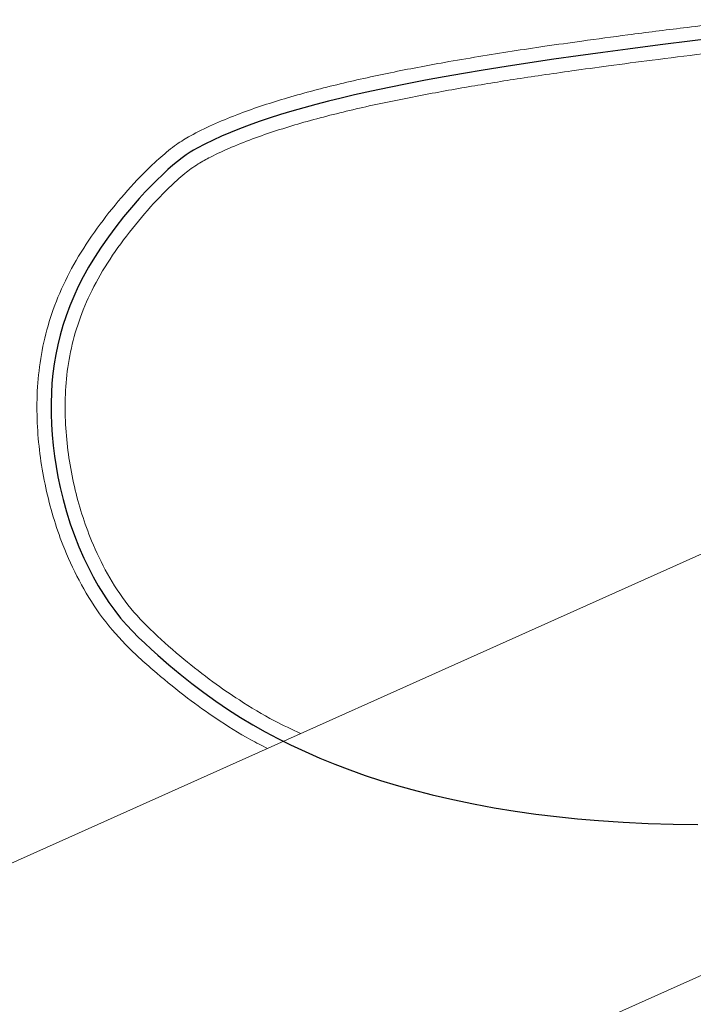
# Model space of a CAD drawing. Header units: millimetres. Extents: x 0 to 420, y 0 to 297.
# Tile 13 of 31: x 174 to 182, y 209 to 220. Entities that reach past the tile are written whole.
import ezdxf

# ---------------------------------------------------------------- set-up
doc = ezdxf.new("R2010")
doc.units = ezdxf.units.MM

msp = doc.modelspace()

# ---------------------------------------------------------------- linework, layer by layer
at = {"color": 7, "linetype": 'Continuous', "lineweight": 0}
for p, q in [((186.187, 215.701), (156.03, 202.181)), ((157.874, 198.067), (189.287, 212.15))]:
    msp.add_line(p, q, dxfattribs=at)
at = {"color": 7, "linetype": 'Continuous', "flags": 128}
msp.add_lwpolyline([(182.439, 219.956), (182.055, 219.91), (181.674, 219.862), (181.297, 219.814), (181.004, 219.775), (180.714, 219.735), (180.429, 219.695), (180.147, 219.653), (179.87, 219.611), (179.598, 219.567), (179.368, 219.529), (179.143, 219.489), (178.923, 219.449), (178.706, 219.407), (178.495, 219.365), (178.289, 219.321), (178.088, 219.276), (177.934, 219.24), (177.784, 219.202), (177.637, 219.164), (177.495, 219.126), (177.356, 219.086), (177.221, 219.045), (177.09, 219.003), (176.97, 218.963), (176.854, 218.921), (176.742, 218.879), (176.634, 218.835), (176.53, 218.791), (176.431, 218.745), (176.336, 218.699), (176.246, 218.651), (176.203, 218.627), (176.161, 218.603), (176.116, 218.573), (176.068, 218.538), (176.015, 218.497), (175.959, 218.451), (175.901, 218.4), (175.837, 218.341), (175.771, 218.277), (175.703, 218.209), (175.635, 218.138), (175.566, 218.062), (175.473, 217.956), (175.381, 217.845), (175.29, 217.73), (175.203, 217.612), (175.119, 217.492), (175.04, 217.37), (174.97, 217.256), (174.907, 217.142), (174.849, 217.028), (174.796, 216.914), (174.749, 216.801), (174.706, 216.687), (174.669, 216.574), (174.636, 216.46), (174.609, 216.347), (174.585, 216.233), (174.567, 216.121), (174.552, 216.009), (174.541, 215.897), (174.534, 215.784), (174.531, 215.661), (174.531, 215.538), (174.535, 215.413), (174.544, 215.289), (174.556, 215.164), (174.571, 215.041), (174.59, 214.918), (174.612, 214.796), (174.637, 214.674), (174.672, 214.53), (174.712, 214.388), (174.756, 214.248), (174.805, 214.11), (174.858, 213.975), (174.915, 213.843), (174.968, 213.733), (175.024, 213.626), (175.082, 213.521), (175.144, 213.42), (175.209, 213.323), (175.277, 213.229), (175.347, 213.139), (175.414, 213.06), (175.484, 212.986), (175.555, 212.915), (175.629, 212.845), (175.705, 212.775), (175.782, 212.705), (175.911, 212.593), (176.044, 212.483), (176.181, 212.374), (176.321, 212.268), (176.465, 212.165), (176.612, 212.066), (176.753, 211.976), (176.897, 211.89), (177.043, 211.808), (177.191, 211.729), (177.341, 211.654), (177.511, 211.575), (177.684, 211.499), (177.859, 211.428), (178.036, 211.36), (178.215, 211.297), (178.396, 211.237), (178.579, 211.181), (178.763, 211.129), (179.001, 211.068), (179.242, 211.012), (179.484, 210.962), (179.728, 210.917), (179.974, 210.877), (180.217, 210.843), (180.461, 210.813), (180.705, 210.788), (180.95, 210.767), (181.243, 210.747), (181.535, 210.733), (181.827, 210.723), (182.118, 210.719)], dxfattribs=at)
at = {"color": 7, "linetype": 'Continuous', "lineweight": 0}
for points, knots in [([(182.738, 220.158), (182.73, 220.157), (182.467, 220.126), (181.986, 220.068), (181.334, 219.986), (180.792, 219.913), (180.339, 219.849), (179.936, 219.789), (179.544, 219.726), (179.069, 219.645), (178.513, 219.54), (177.886, 219.402), (177.282, 219.242), (176.796, 219.082), (176.429, 218.93), (176.193, 218.815), (175.988, 218.692), (175.808, 218.542), (175.576, 218.322), (175.312, 218.03), (175.035, 217.672), (174.794, 217.298), (174.606, 216.912), (174.474, 216.525), (174.395, 216.139), (174.361, 215.758), (174.368, 215.264), (174.451, 214.667), (174.63, 214.067), (174.853, 213.577), (175.093, 213.178), (175.404, 212.816), (175.761, 212.499), (176.114, 212.21), (176.482, 211.949), (176.794, 211.751), (177.003, 211.646), (177.069, 211.613)], [0, 0, 0, 0, 0.001656, 0.051239, 0.093548, 0.128672, 0.156833, 0.181773, 0.2073, 0.23326, 0.27451, 0.315811, 0.356219, 0.393457, 0.412765, 0.430758, 0.442478, 0.457034, 0.473849, 0.501186, 0.529046, 0.556513, 0.582534, 0.607422, 0.631731, 0.655596, 0.679055, 0.725064, 0.770283, 0.800039, 0.830363, 0.861749, 0.894822, 0.925919, 0.953157, 0.985308, 1, 1, 1, 1]), ([(177.457, 211.787), (177.355, 211.836), (177.107, 211.953), (176.765, 212.159), (176.411, 212.402), (176.076, 212.665), (175.737, 212.96), (175.424, 213.284), (175.187, 213.653), (174.966, 214.113), (174.787, 214.682), (174.701, 215.251), (174.691, 215.722), (174.72, 216.083), (174.795, 216.446), (174.922, 216.811), (175.105, 217.178), (175.345, 217.538), (175.618, 217.88), (175.872, 218.152), (176.084, 218.346), (176.246, 218.466), (176.432, 218.564), (176.656, 218.669), (177.021, 218.811), (177.508, 218.964), (178.11, 219.116), (178.728, 219.246), (179.344, 219.359), (179.863, 219.444), (180.294, 219.509), (180.665, 219.562), (181.096, 219.621), (181.609, 219.688), (182.181, 219.759), (182.583, 219.807), (182.786, 219.831)], [0, 0, 0, 0, 0.023641, 0.056975, 0.083265, 0.113342, 0.146137, 0.177129, 0.207141, 0.236509, 0.28152, 0.32732, 0.350533, 0.373879, 0.397482, 0.421661, 0.447232, 0.474838, 0.503118, 0.529797, 0.545185, 0.557538, 0.568124, 0.585857, 0.6055, 0.644525, 0.685979, 0.727891, 0.769465, 0.810261, 0.832558, 0.856157, 0.884956, 0.919254, 0.959173, 1, 1, 1, 1])]:
    msp.add_open_spline(points, degree=3, knots=knots, dxfattribs=at)

doc.saveas('drawing.dxf')
